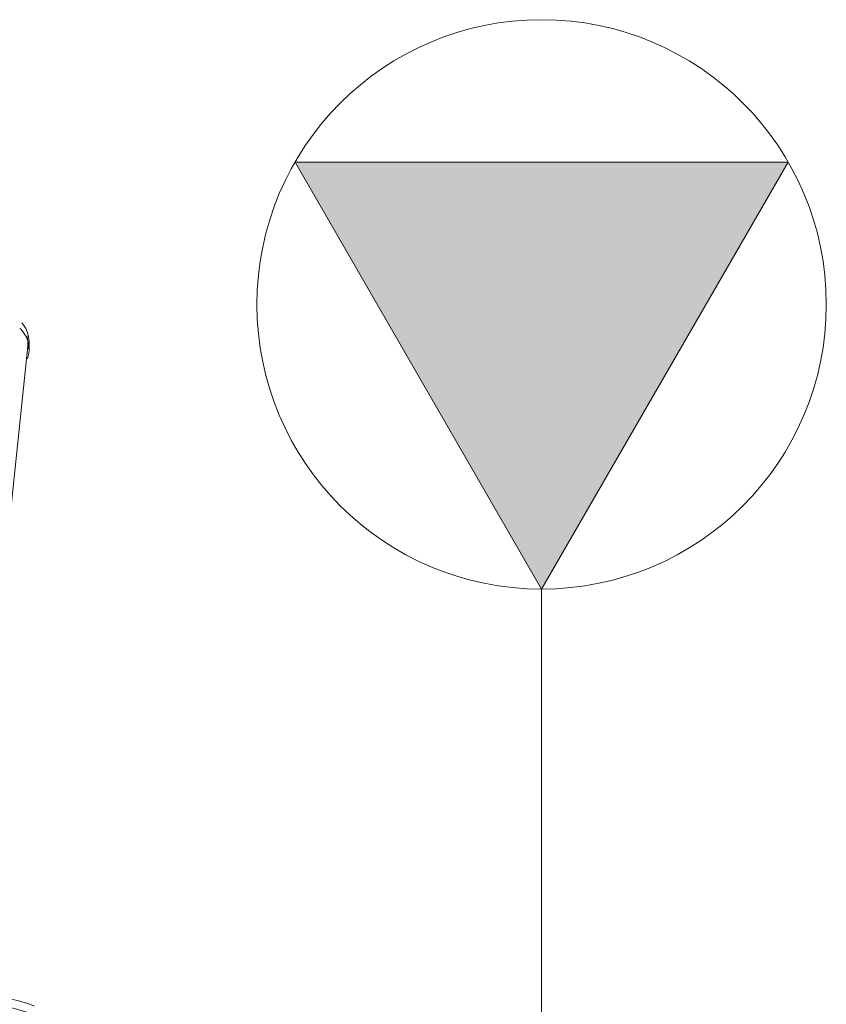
# Model space of a CAD drawing. Header units: metres. Extents: x 3 to 42.2, y -72.9 to -48.7.
# Tile 53 of 189: x 37.934 to 38.217, y -60.584 to -60.238. Entities that reach past the tile are written whole.
import ezdxf

# ---------------------------------------------------------------- set-up
doc = ezdxf.new("R2010")
doc.units = ezdxf.units.M
doc.linetypes.add('Oculto 1_5', pattern=[0.0022, 0.0015, -0.0007000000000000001])
doc.layers.add('I-FURN', color=7, linetype='Continuous', lineweight=18)
doc.layers.add('M-MNTG', color=7, linetype='Continuous', lineweight=18)
doc.layers.add('M-MNTG-IDEN', color=1, linetype='Continuous', lineweight=9, true_color=0xff0000)

# ---------------------------------------------------------------- blocks, each defined once
blk = doc.blocks.new('ConjuntoParaAlunoTamanho6 - CJA06_ConjuntoParaAlunoTamanho6-V41-1PAV')
at = {"layer": 'I-FURN', "color": 253, "true_color": 0xaaaaaa}
for p, q in [((0.2643023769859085, 0.2919703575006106), (0.2643023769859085, 0.2945585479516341)), ((0.2541278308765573, 0.1996852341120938), (0.2638023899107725, 0.2931241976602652))]:
    blk.add_line(p, q, dxfattribs=at)
at = {"layer": 'I-FURN', "color": 253, "true_color": 0xaaaaaa, "flags": 128}
blk.add_lwpolyline([(0.2662049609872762, 0.06136458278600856), (0.2642142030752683, 0.06209306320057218), (0.2621959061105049, 0.06274135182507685), (0.2601532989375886, 0.06330841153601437), (0.2580896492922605, 0.06379333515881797), (0.256008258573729, 0.06419534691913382), (0.2539124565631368, 0.06451380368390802), (0.2518055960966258, 0.06474819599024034), (0.2496910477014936, 0.06489814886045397), (0.2475721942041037, 0.06496342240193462), (0.2470000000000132, 0.06496651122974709)], dxfattribs=at)
at = {"layer": 'I-FURN', "color": 253, "true_color": 0xaaaaaa}
for centre, radius, start, end in [((0.2469999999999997, 0.01196651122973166), 0.05000000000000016, 359.9999999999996, 89.9999999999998), ((0.2470000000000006, 0.01196651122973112), 0.05000000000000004, 1.399444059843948e-13, 90.00000000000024)]:
    blk.add_arc(centre, radius, start, end, dxfattribs=at)
for centre, major_axis, ratio, start_param, end_param in [((0.2534214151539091, 0.2945585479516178), (0.01088096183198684, 0), 0.9659258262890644, 6.052088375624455, 6.985955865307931), ((0.2534214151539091, 0.2919703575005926), (0.0108809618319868, 0), 0.9659258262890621, 5.959866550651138, 7.062609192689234), ((0.253507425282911, 0.2941901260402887), (-0.01029496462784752, 0.00106592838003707), 0.9671584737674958, 3.141592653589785, 3.502974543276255)]:
    blk.add_ellipse(centre, major_axis=major_axis, ratio=ratio, start_param=start_param, end_param=end_param, dxfattribs=at)
blk = doc.blocks.new('4 GRE - ESCOLA DE CINEMA E AUDIOVISUAL CINE REX R07_rvt-1-1PAV')
at = {"layer": 'I-FURN', "color": 253, "lineweight": 18, "true_color": 0xaaaaaa}
blk.add_blockref('ConjuntoParaAlunoTamanho6 - CJA06_ConjuntoParaAlunoTamanho6-V41-1PAV', (37.67274117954, -60.64629518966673), dxfattribs=at)
blk = doc.blocks.new('Ponto de força - PONTO DE FORÇA - EQUIPAMENTO-V56-1PAV')
at = {"layer": 'M-MNTG', "linetype": 'Oculto 1_5', "true_color": 0xff0000}
blk.add_hatch(color=1, dxfattribs=at).paths.add_polyline_path([(-1.51601398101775e-14, -0.09999999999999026), (0.08660254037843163, 0.05000000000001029), (-0.08660254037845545, 0.05000000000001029), (-0.009459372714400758, -0.08361588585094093)])
at = {"layer": 'M-MNTG'}
for p, q in [((0.08660254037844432, 0.0500000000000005), (-0.08660254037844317, 0.05000000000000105)), ((-0.08660254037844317, 0.05000000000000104), (-1.590461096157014e-15, -0.09999999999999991)), ((-1.590461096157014e-15, -0.09999999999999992), (0.08660254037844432, 0.0500000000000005))]:
    blk.add_line(p, q, dxfattribs=at)
blk.add_circle((0, 1.267766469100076e-18), 0.1000000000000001, dxfattribs=at)

msp = doc.modelspace()

# ---------------------------------------------------------------- linework, layer by layer
at = {"layer": 'M-MNTG-IDEN'}
msp.add_line((38.11706669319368, -60.43848328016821), (38.11706669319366, -60.81348328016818), dxfattribs=at)

# ---------------------------------------------------------------- block references
at = {"lineweight": 5}
msp.add_blockref('4 GRE - ESCOLA DE CINEMA E AUDIOVISUAL CINE REX R07_rvt-1-1PAV', (0, 0), dxfattribs=at)
at = {"layer": 'M-MNTG'}
msp.add_blockref('Ponto de força - PONTO DE FORÇA - EQUIPAMENTO-V56-1PAV', (38.11706669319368, -60.33848328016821), dxfattribs=at)

doc.saveas('drawing.dxf')
